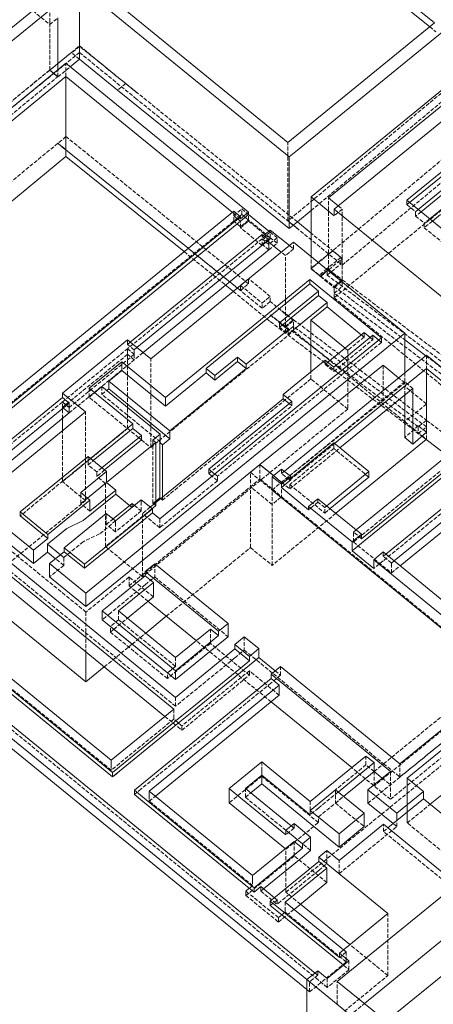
# Model space of a CAD drawing. Header units: millimetres. Extents: x 0 to 63000, y 0 to 59400.
# Tile 3 of 8: x 13943 to 24722, y 20217 to 45886. Entities that reach past the tile are written whole.
import ezdxf

# ---------------------------------------------------------------- set-up
doc = ezdxf.new("R2010")
doc.units = ezdxf.units.MM
doc.header["$LTSCALE"] = 1000
doc.linetypes.add('Carkovana 0.5x', pattern=[0.14, 0.1, -0.04])
doc.layers.add('Architektura obecně', color=7, linetype='Continuous')
doc.layers.add('Plošné elementy obecné', color=7, linetype='Continuous', lineweight=13)

msp = doc.modelspace()

# ---------------------------------------------------------------- linework, layer by layer
at = {"layer": 'Architektura obecně', "color": 252, "linetype": 'Carkovana 0.5x', "lineweight": 5, "true_color": 0x8f8f8f, "transparency": 33554687}
for p, q in [((35689, 52936), (20934, 40643)), ((22348, 39488), (35135, 50141)), ((14283, 46122), (14725, 45761)), ((14726, 44568), (14726, 46107)), ((14725, 45761), (14937, 45934)), ((14725, 45761), (14725, 45905)), ((14725, 44576), (14725, 45761)), ((24628, 45700), (24787, 45571)), ((13665, 43703), (15503, 45204)), ((15292, 45030), (15504, 45203)), ((15504, 45191), (15292, 45018)), ((15503, 45031), (15503, 45204)), ((15503, 45204), (16705, 44222)), ((16705, 44222), (15504, 45191)), ((15503, 45031), (13665, 43530)), ((15292, 45030), (14726, 44568)), ((15504, 44857), (15292, 45030)), ((15292, 45018), (15292, 45030)), ((15504, 44857), (15292, 45030)), ((16988, 43818), (15503, 45031)), ((15150, 44404), (15150, 44751)), ((14725, 44576), (13665, 43703)), ((14937, 44403), (14725, 44576)), ((14726, 44568), (14938, 44395)), ((14937, 44403), (14937, 44578)), ((14938, 44395), (15262, 44659)), ((14938, 44395), (14938, 44578)), ((2775, 34391), (14937, 44403)), ((16705, 44222), (16493, 44049)), ((16705, 44222), (16988, 43992)), ((21181, 40614), (16705, 44222)), ((21181, 40441), (16988, 43818)), ((21535, 40909), (25000, 43795)), ((25963, 43082), (21535, 39392)), ((14937, 42664), (4402, 33990)), ((15150, 42838), (14937, 42664)), ((15150, 42490), (14937, 42664)), ((15150, 42490), (14937, 42664)), ((14937, 42664), (15150, 42490)), ((14937, 42664), (15150, 42493)), ((19908, 39001), (15150, 42838)), ((20934, 42337), (20934, 42684)), ((20934, 40816), (20934, 42337)), ((26568, 42255), (22139, 38639)), ((21994, 39375), (21994, 41240)), ((24034, 41064), (24034, 41180)), ((24105, 41122), (24034, 41064)), ((19696, 40692), (19484, 40865)), ((19520, 40779), (19732, 40952)), ((19520, 40779), (19520, 40894)), ((19732, 40807), (19732, 40952)), ((19732, 40952), (19908, 40807)), ((20934, 40643), (20934, 40816)), ((22351, 40949), (22139, 40776)), ((22245, 41035), (22351, 40949)), ((22351, 40776), (22351, 40949)), ((24034, 41064), (24261, 40880)), ((24331, 40937), (24261, 40880)), ((24261, 40880), (24261, 40764)), ((24402, 40880), (24261, 40764)), ((19732, 40807), (9160, 32176)), ((19520, 40634), (19520, 40779)), ((19520, 40779), (19696, 40634)), ((19696, 40634), (19520, 40779)), ((19696, 40490), (19520, 40634)), ((19908, 40663), (19696, 40490)), ((19696, 40461), (19696, 40634)), ((19696, 40461), (19908, 40634)), ((19908, 40663), (19732, 40807)), ((19908, 40663), (19908, 40807)), ((19908, 40634), (19908, 40663)), ((20474, 40201), (19908, 40663)), ((19908, 40634), (20474, 40172)), ((20934, 40643), (22348, 39488)), ((22351, 39105), (22351, 40776)), ((24261, 40764), (24487, 40579)), ((24628, 40695), (24487, 40579)), ((24699, 40637), (24487, 40464)), ((24487, 40579), (24487, 40464)), ((20262, 39999), (19696, 40461)), ((20474, 40346), (20262, 40172)), ((20439, 40374), (20474, 40346)), ((20474, 40346), (20474, 40403)), ((20474, 40201), (20474, 40346)), ((20474, 40346), (20651, 40201)), ((22313, 39517), (21181, 40441)), ((22348, 39661), (21535, 40325)), ((24487, 40464), (25449, 39679)), ((20262, 40172), (16753, 37307)), ((20262, 40230), (20262, 40288)), ((20262, 40230), (20297, 40259)), ((20439, 40086), (20262, 40230)), ((20262, 40028), (20474, 40201)), ((20262, 39999), (20262, 40172)), ((20439, 40028), (20262, 40172)), ((20262, 40172), (20439, 40028)), ((20651, 40201), (20439, 40028)), ((20474, 40172), (20439, 40143)), ((20439, 39884), (20651, 40057)), ((20474, 40172), (20474, 40201)), ((20651, 40057), (20474, 40201)), ((20651, 40057), (20651, 40201)), ((21079, 39910), (21079, 40083)), ((18227, 39839), (19312, 38964)), ((19343, 39113), (18334, 39926)), ((18334, 39926), (19419, 39051)), ((20439, 39884), (20262, 40028)), ((20867, 39736), (20760, 39823)), ((21079, 39910), (20867, 39736)), ((20973, 39996), (21079, 39910)), ((21535, 39402), (22100, 39863)), ((22100, 39863), (22313, 39690)), ((20867, 38478), (20867, 39736)), ((21535, 39392), (21535, 39710)), ((21782, 39190), (22348, 39661)), ((22313, 39690), (21959, 39402)), ((22313, 39517), (22313, 39690)), ((22348, 39488), (22348, 39661)), ((21747, 39228), (21535, 39402)), ((21535, 39392), (21782, 39190)), ((21959, 39396), (21747, 39219)), ((21959, 39396), (21747, 39219)), ((21994, 39375), (21782, 39202)), ((21782, 39202), (21994, 39375)), ((21994, 39364), (21782, 39191)), ((21959, 39228), (22313, 39517)), ((21959, 39228), (21959, 39402)), ((21959, 39402), (21994, 39375)), ((21994, 39367), (21959, 39396)), ((21994, 39364), (21994, 39375)), ((21994, 39375), (21994, 39367)), ((21994, 39375), (22351, 39105)), ((22351, 39072), (21994, 39364)), ((19419, 39051), (19343, 39113)), ((19908, 39133), (19696, 38960)), ((19908, 39001), (19908, 39133)), ((20474, 38671), (19908, 39133)), ((21747, 39219), (21747, 39228)), ((21747, 39219), (21747, 39228)), ((21747, 39228), (21782, 39202)), ((21782, 39202), (22139, 38931)), ((21782, 39191), (22139, 38899)), ((31965, 31656), (21959, 39228)), ((22351, 39105), (22139, 38931)), ((22139, 38931), (22351, 39105)), ((22139, 38899), (22351, 39072)), ((22351, 39072), (22351, 39105)), ((22351, 38931), (22351, 39105)), ((22351, 39105), (25816, 36483)), ((19511, 38803), (20474, 38016)), ((20262, 38362), (19617, 38889)), ((19618, 38891), (19696, 38828)), ((19696, 38828), (19908, 39001)), ((19696, 38828), (19696, 38954)), ((19700, 38957), (20262, 38498)), ((22139, 38758), (22351, 38931)), ((22139, 38931), (23978, 37540)), ((22139, 38639), (22139, 38899)), ((20262, 38498), (20474, 38671)), ((20474, 38536), (20262, 38362)), ((20474, 38536), (20474, 38671)), ((21079, 38042), (20474, 38536)), ((25604, 36136), (22139, 38758)), ((22139, 38639), (25604, 35810)), ((20262, 38362), (20262, 38498)), ((21079, 38065), (20686, 38362)), ((20867, 37892), (20867, 38478)), ((20474, 38189), (20867, 37869)), ((20867, 37892), (20474, 38189)), ((20474, 38016), (24425, 35026)), ((20867, 37892), (21079, 38065)), ((20867, 37892), (21079, 38065)), ((20867, 37869), (21079, 38042)), ((21079, 38065), (21531, 37723)), ((21079, 37773), (21079, 38042)), ((17357, 34735), (21079, 37773)), ((20715, 37984), (20715, 37869)), ((20715, 37869), (20785, 37926)), ((20715, 37869), (20941, 37684)), ((20867, 37869), (20867, 37892)), ((20867, 37719), (20867, 37892)), ((21079, 37892), (20867, 37719)), ((24331, 35270), (20867, 37892)), ((24544, 35270), (21079, 37892)), ((21079, 37773), (23412, 35868)), ((16753, 37422), (16753, 37538)), ((16753, 37422), (16823, 37480)), ((21531, 37723), (22806, 36759)), ((22129, 36714), (23143, 37543)), ((22917, 37612), (22493, 37265)), ((22846, 37670), (22917, 37612)), ((22917, 37612), (22917, 37727)), ((23073, 37600), (23143, 37543)), ((23143, 37543), (23143, 37658)), ((23299, 37531), (23370, 37473)), ((23370, 37473), (23370, 37589)), ((15056, 35921), (16753, 37307)), ((16929, 37278), (16753, 37422)), ((16753, 35228), (16753, 37307)), ((16753, 37307), (16929, 37163)), ((16753, 37307), (16929, 37163)), ((17000, 37336), (16929, 37278)), ((16929, 37163), (16929, 37278)), ((23370, 37473), (19095, 33983)), ((22422, 37323), (22493, 37265)), ((22493, 37265), (22493, 35735)), ((16753, 37163), (15056, 35777)), ((15232, 35633), (17159, 37206)), ((16929, 37163), (15232, 35777)), ((16929, 37018), (16753, 37163)), ((16929, 37163), (16929, 37018)), ((17357, 34735), (17357, 37044)), ((21902, 37014), (21902, 36899)), ((24527, 37125), (24985, 36778)), ((24544, 37138), (24544, 36792)), ((21531, 36521), (21531, 36711)), ((21902, 36899), (21973, 36957)), ((21902, 36899), (22129, 36714)), ((22129, 36714), (22129, 36829)), ((22806, 36759), (24544, 35443)), ((23412, 36879), (23412, 35868)), ((21531, 36521), (17663, 33363)), ((22493, 35735), (21531, 36521)), ((23978, 36417), (23819, 36547)), ((23978, 36446), (23978, 36676)), ((15752, 36045), (15752, 36276)), ((16088, 36320), (16088, 36118)), ((16088, 36118), (16212, 36219)), ((23978, 36446), (20769, 33826)), ((20769, 33824), (23978, 36417)), ((24190, 36272), (23978, 36446)), ((23978, 36099), (23978, 36446)), ((23978, 36099), (23978, 36417)), ((24544, 35868), (23978, 36330)), ((15752, 36045), (15893, 36161)), ((17046, 34989), (15752, 36045)), ((17608, 34876), (16088, 36118)), ((15056, 35921), (9903, 31714)), ((15056, 35488), (15056, 35921)), ((15162, 35835), (15056, 35921)), ((15232, 35777), (15056, 35921)), ((15056, 35777), (15144, 35705)), ((15144, 35705), (15232, 35633)), ((15232, 35777), (15162, 35835)), ((22493, 35735), (17140, 31365)), ((18869, 34052), (21033, 35819)), ((21033, 35819), (20962, 35877)), ((21033, 35935), (21033, 35819)), ((23978, 35406), (23412, 35868)), ((24544, 35868), (23978, 35406)), ((15660, 33349), (15660, 35659)), ((24544, 35443), (24331, 35270)), ((24544, 35443), (24331, 35270)), ((26414, 34028), (24544, 35443)), ((21712, 20860), (4049, 35282)), ((15056, 33843), (16753, 35228)), ((26414, 35351), (22640, 32270)), ((23978, 35406), (24544, 34944)), ((24331, 35304), (23978, 34994)), ((24544, 35131), (24331, 35304)), ((24331, 35304), (24331, 35270)), ((24331, 35270), (24331, 35097)), ((24331, 35097), (24544, 35270)), ((15056, 33843), (15056, 35165)), ((17117, 34931), (17046, 34989)), ((17117, 34931), (17357, 34735)), ((17416, 34921), (17416, 33276)), ((24544, 34944), (24538, 34940)), ((24544, 34944), (24544, 35131)), ((22148, 34836), (20981, 33884)), ((20981, 33653), (22290, 34721)), ((22131, 34706), (20981, 33768)), ((22131, 34706), (22131, 34851)), ((23043, 33961), (22131, 34706)), ((26979, 34688), (23417, 31779)), ((15726, 34500), (15726, 34396)), ((15726, 34396), (15790, 34448)), ((15726, 34396), (13958, 32953)), ((15726, 34280), (15726, 34396)), ((15726, 34280), (15860, 34390)), ((15952, 34096), (15726, 34280)), ((16087, 34205), (15952, 34096)), ((16157, 34148), (15952, 33980)), ((19956, 34086), (20205, 34287)), ((20204, 33912), (20204, 34288)), ((20204, 34286), (20769, 33824)), ((20769, 34057), (20769, 34172)), ((15952, 33980), (15952, 34096)), ((16065, 33888), (15952, 33980)), ((16178, 33796), (16065, 33888)), ((16792, 31127), (20204, 33912)), ((19095, 33868), (18954, 33983)), ((19025, 34041), (19095, 33983)), ((19095, 33983), (19095, 33868)), ((19956, 32123), (19956, 34086)), ((19956, 34086), (20522, 33624)), ((27017, 28350), (20204, 33912)), ((20769, 33826), (20557, 33999)), ((20769, 34057), (20840, 34114)), ((20981, 33884), (20769, 34057)), ((20981, 33912), (21010, 33936)), ((20981, 33884), (20981, 33912)), ((21010, 33889), (20981, 33912)), ((15660, 33349), (15056, 33843)), ((16178, 32150), (16178, 33796)), ((19095, 33868), (17593, 32641)), ((20522, 33248), (19956, 33710)), ((20522, 33624), (20769, 33826)), ((20769, 33826), (20981, 33653)), ((20769, 33824), (20769, 33780)), ((20769, 33780), (20769, 33451)), ((20981, 33653), (20981, 33768)), ((20981, 33768), (21894, 33023)), ((15535, 33559), (15535, 33455)), ((15535, 33270), (15535, 33455)), ((15535, 33270), (15712, 33414)), ((17663, 33363), (17617, 33400)), ((17663, 33438), (17663, 33363)), ((20522, 31661), (20522, 33624)), ((20752, 33436), (20522, 33248)), ((20769, 33451), (20752, 33436)), ((21717, 33312), (21717, 33399)), ((12772, 30991), (15660, 33349)), ((15775, 33074), (15535, 33270)), ((17487, 33218), (16178, 32150)), ((16808, 33224), (16871, 33172)), ((16871, 33172), (16871, 33276)), ((16935, 33224), (17112, 33080)), ((17112, 33368), (17112, 33264)), ((17112, 33080), (17112, 33264)), ((17345, 33178), (17140, 33010)), ((17487, 33334), (17416, 33276)), ((17416, 33276), (17487, 33218)), ((17487, 33218), (17487, 33293)), ((21522, 33153), (21469, 33110)), ((21717, 33312), (21522, 33153)), ((21894, 33168), (21717, 33312)), ((21947, 33211), (21894, 33168)), ((21894, 33023), (21894, 33168)), ((21894, 33023), (22035, 33139)), ((16200, 33016), (16200, 32912)), ((16200, 32727), (16200, 32912)), ((16200, 32727), (16376, 32872)), ((17112, 33080), (16440, 32531)), ((17140, 33010), (17140, 31365)), ((17593, 32641), (17140, 33010)), ((17593, 32872), (17593, 32641)), ((22184, 33018), (20522, 31661)), ((15671, 30443), (12737, 32839)), ((16440, 32820), (16023, 32479)), ((16440, 32531), (16200, 32727)), ((16440, 32820), (16440, 32716)), ((16440, 32531), (16440, 32716)), ((16023, 32479), (15599, 32277)), ((22640, 32530), (22710, 32587)), ((22640, 32414), (22640, 32530)), ((22852, 32356), (22640, 32530)), ((22640, 32270), (22640, 32414)), ((15599, 32277), (15091, 31863)), ((17140, 31365), (16178, 32150)), ((17764, 30333), (19956, 32123)), ((19956, 32123), (20522, 31661)), ((22640, 32270), (23630, 31462)), ((18005, 27989), (13055, 32030)), ((15091, 31661), (14879, 31834)), ((15091, 31863), (15003, 31935)), ((15091, 31863), (15091, 31661)), ((23417, 31895), (23417, 32010)), ((23417, 31895), (23488, 31952)), ((23630, 31721), (23417, 31895)), ((15091, 31661), (14724, 31361)), ((17464, 31704), (17464, 31358)), ((23417, 31779), (23170, 31577)), ((23700, 31779), (23630, 31721)), ((23630, 31606), (23630, 31721)), ((23630, 31462), (23859, 31649)), ((23630, 31462), (23630, 31606)), ((16792, 31358), (15671, 30443)), ((16792, 31127), (16792, 31358)), ((17428, 30838), (16792, 31358)), ((17216, 31156), (17428, 31329)), ((17428, 31329), (17464, 31358)), ((17464, 31358), (19373, 29799)), ((17216, 31156), (16307, 30414)), ((17287, 30723), (16792, 31127)), ((20881, 23138), (30367, 30883)), ((16330, 26322), (11391, 30355)), ((15671, 30443), (15671, 29403)), ((16307, 30414), (16095, 30240)), ((16520, 30240), (16520, 30471)), ((16520, 30240), (16307, 30067)), ((16307, 29923), (16307, 30067)), ((16396, 29995), (16749, 30284)), ((18005, 29028), (16520, 30240)), ((16307, 29923), (16396, 29995)), ((17792, 28710), (16307, 29923)), ((16873, 29605), (17227, 29894)), ((18913, 29770), (18913, 30001)), ((19797, 29799), (19797, 29452)), ((16148, 29014), (16873, 29605)), ((18913, 29626), (17792, 28710)), ((20494, 28104), (18542, 29698)), ((18913, 29626), (18913, 29770)), ((19928, 28797), (18913, 29626)), ((19550, 29250), (19797, 29452)), ((19797, 29452), (23428, 26488)), ((17792, 28855), (18005, 29028)), ((18005, 29028), (17792, 28855)), ((17792, 28855), (18005, 29028)), ((18005, 29028), (18005, 29259)), ((19550, 29250), (18005, 27989)), ((20741, 28797), (20741, 29028)), ((17792, 28710), (17792, 28855)), ((19928, 28913), (18171, 27478)), ((18171, 27362), (19928, 28797)), ((20706, 28277), (19928, 28913)), ((19928, 28797), (19928, 28913)), ((20741, 28797), (20494, 28595)), ((20600, 28913), (20741, 28797)), ((23640, 26661), (26345, 28869)), ((20494, 28595), (17108, 25831)), ((23020, 25461), (27017, 28725)), ((26592, 28696), (23181, 25910)), ((23852, 26141), (26769, 28523)), ((23605, 25564), (27017, 28350)), ((18005, 27989), (18005, 28220)), ((17729, 27723), (18171, 27362)), ((17959, 27911), (17959, 27680)), ((17959, 27651), (16330, 26322)), ((17959, 27680), (17959, 27651)), ((18171, 27478), (17959, 27651)), ((18171, 27362), (18171, 27478)), ((16330, 26582), (16330, 26466)), ((16330, 26466), (16330, 26351)), ((20251, 26307), (20251, 26538)), ((22968, 26459), (22171, 25808)), ((22968, 26459), (22968, 26690)), ((23181, 26286), (22968, 26459)), ((23181, 26286), (23393, 26459)), ((23393, 26459), (23428, 26488)), ((23428, 26488), (23640, 26661)), ((23428, 26488), (23852, 26141)), ((23852, 26141), (23852, 26488)), ((16330, 26322), (16330, 26351)), ((20251, 26192), (20251, 26307)), ((23605, 25564), (22597, 26387)), ((23181, 25910), (23181, 26286)), ((23605, 26286), (23605, 25564)), ((20251, 26163), (19403, 25470)), ((21729, 24956), (20251, 26163)), ((23393, 26112), (23605, 25939)), ((24045, 25421), (24045, 26114)), ((24045, 26114), (24045, 24945)), ((17108, 25831), (16932, 25687)), ((17320, 25658), (17320, 25773)), ((19827, 25614), (19827, 25845)), ((19827, 25614), (19969, 25730)), ((22242, 25750), (21729, 25332)), ((22171, 25808), (22171, 25461)), ((17320, 25658), (17320, 25542)), ((17320, 25513), (17480, 25643)), ((17320, 25513), (17320, 25542)), ((20014, 23314), (17320, 25513)), ((20881, 24754), (19827, 25614)), ((21517, 25274), (21517, 25505)), ((21729, 25101), (22383, 25635)), ((22171, 25461), (22383, 25635)), ((22171, 25461), (22921, 24849)), ((24045, 24945), (24644, 25434)), ((24045, 25231), (24045, 25421)), ((21729, 25332), (21517, 25158)), ((24045, 24945), (24045, 25231)), ((20881, 24263), (21729, 24956)), ((21093, 24927), (21093, 24812)), ((21729, 24956), (21729, 25101)), ((23423, 24722), (23423, 24913)), ((23769, 24849), (23674, 24927)), ((23769, 24849), (23769, 25005)), ((26520, 22924), (24045, 24945)), ((21093, 24812), (20881, 24639)), ((21022, 24870), (21093, 24812)), ((22267, 23623), (23769, 24849)), ((23423, 24722), (23539, 24818)), ((25049, 23395), (23423, 24722)), ((21100, 24229), (21100, 24460)), ((21524, 24229), (21312, 24402)), ((20870, 24272), (20881, 24263)), ((20881, 23138), (20881, 24263)), ((21100, 24084), (21100, 24229)), ((21948, 23882), (21948, 24229)), ((21100, 24084), (19838, 23054)), ((21948, 23392), (21100, 24084)), ((21736, 23709), (21948, 23882)), ((22267, 23623), (22267, 23969)), ((21736, 23709), (20651, 22823)), ((20014, 23458), (20014, 23574)), ((20014, 23458), (20014, 23314)), ((19838, 23169), (20014, 23314)), ((20686, 22477), (19838, 23169)), ((19838, 23054), (19838, 23169)), ((20227, 23285), (20227, 23169)), ((20227, 23169), (20297, 23227)), ((20227, 23169), (20651, 22823)), ((21259, 22829), (20881, 23138)), ((19838, 23054), (20686, 22361)), ((20651, 22938), (20474, 22794)), ((20580, 22996), (20651, 22938)), ((20651, 22938), (20651, 22823)), ((20863, 22650), (20863, 22881)), ((20686, 22361), (21093, 22693)), ((20863, 22621), (20686, 22477)), ((20863, 22650), (20863, 22621)), ((22454, 21322), (20863, 22621)), ((20686, 22361), (20686, 22477)), ((23539, 20967), (23539, 22583)), ((22454, 21582), (22277, 21437)), ((22383, 21639), (22454, 21582)), ((22454, 21351), (22454, 21582)), ((23539, 20967), (22549, 21775)), ((21499, 20542), (22454, 21322)), ((22454, 21322), (22454, 21351)), ((22525, 21120), (22525, 21351)), ((21712, 21091), (21712, 20975)), ((22525, 21120), (21959, 20658)), ((22383, 21235), (22525, 21120)), ((21429, 19243), (23539, 20967)), ((21712, 20975), (21499, 20802)), ((21499, 20687), (21499, 20802)), ((21641, 21033), (21712, 20975)), ((21959, 20658), (21712, 20860)), ((21959, 20658), (21959, 20889)), ((22221, 20213), (22221, 20814)), ((21429, 20600), (21499, 20542)), ((21499, 20542), (21499, 20687)), ((22221, 19659), (22928, 20236))]:
    msp.add_line(p, q, dxfattribs=at)
at = {"layer": 'Plošné elementy obecné', "color": 7, "linetype": 'Continuous', "lineweight": 18, "transparency": 33554687}
for p, q in [((24752, 45801), (18490, 50899)), ((18490, 50697), (24628, 45700)), ((15504, 47117), (20934, 42684)), ((20969, 42309), (15504, 46771)), ((2563, 36552), (14513, 46310)), ((14937, 46310), (2775, 36379)), ((15504, 44857), (15504, 46396)), ((14937, 44578), (14937, 45934)), ((14938, 44578), (14938, 45934)), ((20934, 42684), (24752, 45802)), ((25000, 45599), (21181, 42482)), ((14937, 44578), (15150, 44751)), ((15150, 44751), (19908, 40865)), ((15262, 44659), (15504, 44857)), ((16493, 44049), (15504, 44857)), ((21535, 41269), (25963, 44885)), ((26211, 44683), (21994, 41240)), ((4402, 35975), (14937, 44578)), ((22139, 40949), (26568, 44565)), ((15150, 44404), (4826, 35975)), ((15150, 42490), (15150, 44404)), ((19484, 40865), (15150, 44404)), ((27798, 44253), (24034, 41180)), ((16493, 44049), (20969, 40441)), ((26736, 43270), (24105, 41122)), ((15150, 42493), (18334, 39926)), ((15150, 42317), (15150, 42490)), ((15150, 42317), (15150, 42490)), ((18334, 39926), (15150, 42490)), ((15150, 42317), (15150, 42490)), ((21181, 42482), (20969, 42309)), ((6141, 34901), (15150, 42317)), ((15150, 42317), (18227, 39839)), ((20969, 40441), (20969, 42309)), ((25275, 41708), (24331, 40937)), ((25275, 41593), (24402, 40880)), ((25502, 41408), (24628, 40695)), ((21535, 39710), (21535, 41269)), ((21782, 41067), (21535, 41269)), ((21994, 41240), (22245, 41035)), ((24034, 41180), (25901, 39656)), ((9160, 32436), (19520, 40894)), ((19520, 40894), (19696, 40750)), ((19908, 40865), (19696, 40692)), ((19908, 40807), (19908, 40865)), ((21181, 40614), (21535, 40909)), ((22139, 40776), (21782, 41067)), ((22139, 40776), (22139, 40949)), ((25038, 38582), (22139, 40949)), ((19696, 40750), (9160, 32147)), ((9160, 32032), (19696, 40634)), ((19696, 40634), (19908, 40807)), ((19696, 40692), (19696, 40750)), ((19908, 40807), (20439, 40374)), ((20969, 40441), (21181, 40614)), ((21181, 40614), (20969, 40441)), ((20969, 40441), (21181, 40614)), ((21181, 40614), (21535, 40325)), ((21535, 40325), (21181, 40614)), ((24911, 40810), (24699, 40637)), ((20297, 40259), (20474, 40403)), ((20474, 40403), (20973, 39996)), ((16823, 37480), (20262, 40288)), ((20439, 40143), (17000, 37336)), ((21079, 40083), (17357, 37044)), ((20262, 40288), (20439, 40143)), ((20439, 40086), (20439, 40143)), ((20760, 39823), (20439, 40086)), ((20439, 40028), (20439, 40086)), ((23978, 37716), (21079, 40083)), ((17159, 37206), (20439, 39884)), ((20439, 40028), (20439, 39884)), ((17739, 36040), (21503, 39113)), ((19617, 38889), (19419, 39051)), ((19419, 39051), (19618, 38891)), ((21503, 38997), (21503, 39113)), ((21503, 39113), (23370, 37589)), ((18802, 36792), (21503, 38997)), ((19312, 38964), (19343, 38940)), ((19343, 38940), (19511, 38803)), ((19696, 38954), (19696, 38960)), ((19696, 38960), (19700, 38957)), ((20715, 37984), (21729, 38813)), ((21503, 38997), (21729, 38813)), ((21729, 38813), (21729, 38697)), ((20785, 37926), (21729, 38697)), ((20941, 37684), (21955, 38512)), ((21729, 38697), (21955, 38512)), ((21955, 38512), (21955, 38397)), ((21531, 38051), (21955, 38397)), ((21955, 38397), (22846, 37670)), ((21531, 36711), (21531, 38051)), ((21531, 38051), (22422, 37323)), ((19845, 36905), (20941, 37799)), ((20941, 37799), (20715, 37984)), ((20941, 37684), (20941, 37799)), ((16753, 37538), (15056, 36152)), ((23978, 37716), (15671, 30933)), ((17357, 37044), (16753, 37538)), ((23370, 37589), (17593, 32872)), ((21973, 36957), (22917, 37727)), ((22129, 36829), (23143, 37658)), ((22917, 37727), (23073, 37600)), ((23143, 37658), (23299, 37531)), ((23978, 36676), (23978, 37716)), ((23978, 37540), (24527, 37125)), ((15752, 36276), (16601, 36969)), ((16601, 36738), (16601, 36969)), ((16601, 36969), (17739, 36040)), ((19028, 36607), (19619, 37089)), ((19619, 36974), (19028, 36492)), ((19619, 37089), (19619, 36974)), ((19619, 37089), (19845, 36905)), ((19845, 36789), (19619, 36974)), ((20806, 36119), (21902, 37014)), ((22129, 36829), (21902, 37014)), ((23978, 36676), (24331, 36965)), ((24331, 36965), (24544, 37138)), ((24544, 37138), (26626, 35438)), ((16265, 36464), (16601, 36738)), ((16601, 36738), (17739, 35809)), ((17856, 35165), (19845, 36789)), ((18802, 36676), (18802, 36792)), ((19028, 36607), (18802, 36792)), ((19845, 36905), (19845, 36789)), ((20205, 34287), (23412, 36879)), ((23819, 36547), (23412, 36879)), ((24544, 36792), (24190, 36503)), ((24544, 35131), (24544, 36792)), ((26202, 35438), (24544, 36792)), ((16265, 36262), (16265, 36464)), ((17856, 35165), (16265, 36464)), ((17739, 35809), (18802, 36676)), ((19028, 36492), (18802, 36676)), ((19028, 36492), (19028, 36607)), ((20840, 34114), (23978, 36676)), ((24190, 36503), (22148, 34836)), ((16890, 35347), (15752, 36276)), ((15893, 36161), (16088, 36320)), ((17608, 35078), (16088, 36320)), ((16212, 36219), (16265, 36262)), ((17856, 34963), (16265, 36262)), ((22290, 34721), (24190, 36272)), ((24190, 34821), (24190, 36272)), ((9903, 31830), (15056, 36037)), ((15056, 36037), (15056, 36152)), ((15056, 36152), (15660, 35659)), ((15056, 36037), (15232, 35892)), ((20806, 36004), (17345, 33178)), ((17739, 35809), (17739, 36040)), ((20806, 36004), (20806, 36119)), ((20806, 36119), (21033, 35935)), ((20962, 35877), (20806, 36004)), ((23978, 34994), (23978, 36099)), ((23978, 35406), (23978, 36099)), ((15232, 35892), (10080, 31685)), ((15232, 35777), (15232, 35892)), ((15232, 35633), (15232, 35777)), ((21033, 35935), (18869, 34168)), ((10239, 31555), (15232, 35633)), ((15660, 35659), (12772, 33300)), ((15056, 35165), (15056, 35488)), ((22710, 32587), (26202, 35438)), ((21429, 20860), (3837, 35224)), ((4049, 35397), (21641, 21033)), ((15790, 34448), (16890, 35347)), ((15860, 34390), (16890, 35231)), ((16890, 35231), (16890, 35347)), ((16890, 35231), (17117, 35047)), ((26414, 35265), (22852, 32356)), ((3836, 34965), (21429, 20600)), ((17117, 35047), (16087, 34205)), ((17117, 34931), (16157, 34148)), ((17117, 35047), (17117, 34931)), ((17416, 34921), (17608, 35078)), ((17487, 34864), (17416, 34921)), ((17608, 35078), (17608, 34876)), ((17663, 34806), (17856, 34963)), ((17856, 34963), (17856, 35165)), ((24538, 34940), (22184, 33018)), ((22852, 32241), (26414, 35149)), ((23978, 34994), (24190, 34821)), ((24190, 34821), (24544, 35131)), ((24425, 35026), (25085, 34526)), ((17487, 34864), (16207, 33819)), ((17487, 33293), (17487, 34864)), ((17608, 34876), (17593, 34864)), ((17593, 34864), (17593, 33420)), ((17593, 34864), (17663, 34806)), ((17663, 34806), (17663, 33438)), ((21010, 33936), (22131, 34851)), ((22131, 34851), (23043, 34106)), ((23488, 31952), (26979, 34803)), ((13958, 33057), (15726, 34500)), ((15726, 34500), (16207, 34107)), ((27192, 34630), (23700, 31779)), ((20204, 34288), (16792, 31502)), ((18869, 34168), (18869, 34052)), ((18869, 34168), (19025, 34041)), ((20557, 33999), (20204, 34288)), ((20769, 34172), (20522, 33970)), ((21010, 33976), (20769, 34172)), ((23859, 31649), (27192, 34370)), ((16207, 34107), (15535, 33559)), ((16207, 34107), (16207, 34003)), ((16207, 33819), (16207, 34003)), ((18954, 33983), (18869, 34052)), ((20522, 33970), (20522, 33624)), ((20522, 33970), (20762, 33774)), ((20762, 33774), (21010, 33976)), ((20762, 33687), (21010, 33889)), ((21010, 33889), (21010, 33976)), ((23043, 34106), (21947, 33211)), ((22035, 33139), (23043, 33961)), ((23043, 33961), (23043, 34106)), ((15712, 33414), (16207, 33819)), ((16207, 33819), (16447, 33622)), ((20762, 33687), (20762, 33774)), ((21469, 33110), (20762, 33687)), ((15535, 33559), (15775, 33363)), ((15599, 32826), (16447, 33518)), ((16447, 33622), (15775, 33074)), ((16447, 33518), (16447, 33622)), ((16447, 33518), (16808, 33224)), ((17593, 33420), (17487, 33334)), ((17617, 33400), (17593, 33420)), ((25037, 29937), (20522, 33624)), ((21717, 33399), (21469, 33197)), ((21717, 33399), (22852, 32472)), ((12772, 33300), (14299, 32053)), ((15775, 33363), (14679, 32468)), ((15634, 31688), (17402, 33132)), ((15775, 33363), (15775, 33259)), ((15775, 33074), (15775, 33259)), ((16376, 32872), (16871, 33276)), ((17112, 33368), (16440, 32820)), ((16871, 33276), (16935, 33224)), ((17402, 33132), (17112, 33368)), ((17402, 33132), (17402, 33028)), ((21469, 33197), (21469, 33110)), ((22604, 32270), (21469, 33197)), ((13958, 32953), (13958, 33057)), ((14679, 32468), (13958, 33057)), ((13958, 32953), (14679, 32364)), ((16200, 33016), (15104, 32121)), ((17402, 33028), (15634, 31584)), ((16440, 32820), (16200, 33016)), ((17593, 32872), (17402, 33028)), ((14667, 32209), (15174, 32623)), ((15174, 32623), (15599, 32826)), ((13479, 32377), (14299, 31707)), ((14299, 32053), (14679, 32364)), ((14679, 32468), (14679, 32364)), ((22852, 32472), (22604, 32270)), ((22852, 32472), (22852, 32356)), ((13055, 32261), (18005, 28220)), ((14667, 32007), (14667, 32209)), ((15003, 31935), (14667, 32209)), ((15104, 32121), (15104, 32017)), ((15104, 32121), (15634, 31688)), ((22604, 32039), (22604, 32270)), ((22852, 32241), (22604, 32039)), ((17959, 27911), (13019, 31944)), ((14299, 31707), (14299, 32053)), ((14299, 31707), (14667, 32007)), ((14879, 31834), (14667, 32007)), ((15104, 32017), (14724, 31707)), ((15634, 31584), (15104, 32017)), ((23170, 31577), (22604, 32039)), ((23417, 32010), (23170, 31808)), ((23417, 32010), (25284, 30486)), ((12949, 31626), (17156, 28191)), ((14724, 31707), (14724, 31361)), ((14724, 31707), (15671, 30933)), ((15634, 31584), (15634, 31688)), ((17216, 31502), (17464, 31704)), ((17464, 31704), (19373, 30145)), ((23170, 31808), (23170, 31577)), ((25037, 30284), (23170, 31808)), ((14724, 31361), (15671, 30587)), ((15671, 30587), (16792, 31502)), ((16307, 30645), (17216, 31387)), ((17216, 31502), (17216, 31387)), ((19125, 29943), (17216, 31502)), ((17216, 31387), (17428, 31213)), ((17428, 31213), (16520, 30471)), ((17428, 30982), (17428, 31213)), ((15671, 28624), (12772, 30991)), ((15671, 30933), (15671, 30587)), ((16749, 30284), (17428, 30838)), ((17428, 30838), (17428, 30982)), ((16366, 26264), (11038, 30614)), ((11391, 30614), (16330, 26582)), ((16095, 30471), (16307, 30645)), ((18542, 29698), (17287, 30723)), ((11038, 30499), (16366, 26149)), ((16095, 30240), (16095, 30471)), ((17792, 29086), (16095, 30471)), ((16520, 30471), (18005, 29259)), ((17227, 29894), (17764, 30333)), ((16095, 30240), (17792, 28855)), ((16095, 30240), (16307, 30067)), ((16307, 30067), (16095, 30240)), ((16307, 30067), (17792, 28855)), ((19373, 30145), (19125, 29943)), ((19373, 30145), (19373, 29799)), ((18005, 29259), (18913, 30001)), ((19125, 29828), (18005, 28913)), ((18913, 30001), (19125, 29828)), ((19125, 29828), (19125, 29943)), ((19373, 29799), (19125, 29597)), ((19550, 29597), (19797, 29799)), ((19797, 29799), (20175, 29490)), ((18005, 28682), (19125, 29597)), ((19550, 29597), (19550, 29481)), ((19928, 29288), (19550, 29597)), ((15671, 29403), (15671, 28624)), ((18005, 28220), (19550, 29481)), ((19550, 29481), (19928, 29172)), ((20175, 29490), (19928, 29288)), ((19928, 29172), (19928, 29288)), ((20175, 29490), (20175, 29259)), ((15671, 28624), (16148, 29014)), ((18005, 28913), (17792, 29086)), ((19928, 29172), (18383, 27911)), ((18383, 27795), (19928, 29057)), ((20175, 29259), (19928, 29057)), ((20175, 29259), (20600, 28913)), ((20741, 29028), (20494, 28826)), ((20741, 29028), (23852, 26488)), ((17792, 28855), (18005, 28682)), ((18005, 28682), (18005, 28913)), ((20494, 28826), (20494, 28710)), ((23605, 26286), (20494, 28826)), ((26769, 28869), (23852, 26488)), ((16932, 25802), (20494, 28710)), ((20706, 28537), (17320, 25773)), ((20494, 28710), (20706, 28537)), ((20706, 28306), (20706, 28537)), ((24045, 26114), (27227, 28712)), ((17480, 25643), (20706, 28277)), ((20706, 28277), (20706, 28306)), ((17156, 28191), (17729, 27723)), ((22597, 26387), (20494, 28104)), ((16330, 26582), (17959, 27911)), ((18171, 27738), (16543, 26408)), ((18383, 27911), (18171, 27738)), ((18171, 27622), (18383, 27795)), ((16543, 26293), (18171, 27622)), ((24644, 25434), (27227, 27543)), ((19403, 25845), (20251, 26538)), ((20251, 26538), (20464, 26365)), ((21517, 25505), (22968, 26690)), ((23181, 26517), (22242, 25750)), ((22968, 26690), (23181, 26517)), ((23181, 26286), (23181, 26517)), ((16543, 26408), (16366, 26264)), ((16366, 26149), (16543, 26293)), ((16366, 26149), (16366, 26264)), ((16401, 26177), (16543, 26293)), ((16401, 26177), (16543, 26293)), ((20251, 26192), (19827, 25845)), ((20251, 25961), (20251, 26192)), ((21517, 25158), (20251, 26192)), ((20464, 26365), (21517, 25505)), ((22383, 25635), (23181, 26286)), ((22383, 25635), (23181, 26286)), ((23605, 26286), (23020, 25808)), ((23181, 26286), (23393, 26112)), ((19969, 25730), (20251, 25961)), ((20251, 25961), (21517, 24927)), ((24469, 25767), (24045, 26114)), ((16932, 25687), (16932, 25802)), ((17144, 25629), (16932, 25802)), ((16932, 25687), (17144, 25513)), ((17320, 25773), (20014, 23574)), ((19403, 25614), (19403, 25845)), ((19615, 25672), (19403, 25845)), ((20881, 24639), (19615, 25672)), ((19827, 25845), (21022, 24870)), ((21517, 25274), (22171, 25808)), ((22921, 25196), (22171, 25808)), ((23020, 25461), (23020, 25808)), ((23020, 25808), (23769, 25196)), ((23769, 25196), (24469, 25767)), ((24469, 25577), (24469, 25767)), ((19838, 23429), (17144, 25629)), ((17144, 25513), (19838, 23314)), ((19403, 25470), (19403, 25614)), ((19403, 25470), (20870, 24272)), ((23674, 24927), (23020, 25461)), ((23769, 25005), (24469, 25577)), ((24469, 25577), (25979, 24344)), ((21517, 25158), (21517, 25274)), ((22267, 24662), (21517, 25274)), ((22267, 24662), (22921, 25196)), ((22921, 25196), (22921, 24849)), ((23769, 25005), (23769, 25196)), ((20881, 24754), (21093, 24927)), ((21524, 24575), (21093, 24927)), ((22267, 24315), (21517, 24927)), ((23423, 24913), (22267, 23969)), ((25049, 23585), (23423, 24913)), ((23539, 24818), (23769, 25005)), ((20881, 24639), (20881, 24754)), ((21312, 24402), (20881, 24754)), ((22921, 24849), (22267, 24315)), ((22267, 24315), (22267, 24662)), ((20014, 23574), (21100, 24460)), ((21100, 24460), (21312, 24287)), ((21312, 24402), (21524, 24575)), ((21312, 24287), (21312, 24402)), ((21524, 24575), (21524, 24229)), ((21312, 24287), (20050, 23256)), ((21524, 24229), (21312, 24056)), ((21948, 24229), (21736, 24056)), ((22267, 23969), (21948, 24229)), ((20297, 23227), (21312, 24056)), ((20474, 22910), (21736, 23940)), ((21736, 24056), (21736, 23940)), ((23539, 22583), (21736, 24056)), ((21736, 23940), (21948, 23767)), ((21948, 23767), (20863, 22881)), ((21948, 23536), (21948, 23767)), ((22221, 20814), (25756, 23701)), ((20050, 23256), (19838, 23429)), ((21093, 22693), (21948, 23392)), ((21948, 23392), (21948, 23536)), ((19838, 23314), (20050, 23141)), ((20050, 23141), (20227, 23285)), ((20050, 23141), (20050, 23256)), ((20227, 23285), (20580, 22996)), ((20474, 22794), (20474, 22910)), ((20686, 22736), (20474, 22910)), ((20863, 22881), (22383, 21639)), ((20474, 22794), (20686, 22621)), ((22277, 21437), (20686, 22736)), ((20686, 22621), (22277, 21322)), ((22549, 21775), (21259, 22829)), ((27029, 22661), (23493, 19775)), ((23539, 22583), (22277, 21553)), ((22928, 20236), (25756, 22546)), ((22525, 21351), (21959, 20889)), ((22277, 21437), (22277, 21553)), ((22277, 21553), (22525, 21351)), ((22277, 21322), (22383, 21235)), ((21712, 21091), (21429, 20860)), ((21959, 20889), (21712, 21091)), ((21429, 19243), (21429, 20860)), ((21429, 20860), (23479, 19186)), ((23493, 19775), (22221, 20814))]:
    msp.add_line(p, q, dxfattribs=at)

doc.saveas('drawing.dxf')
